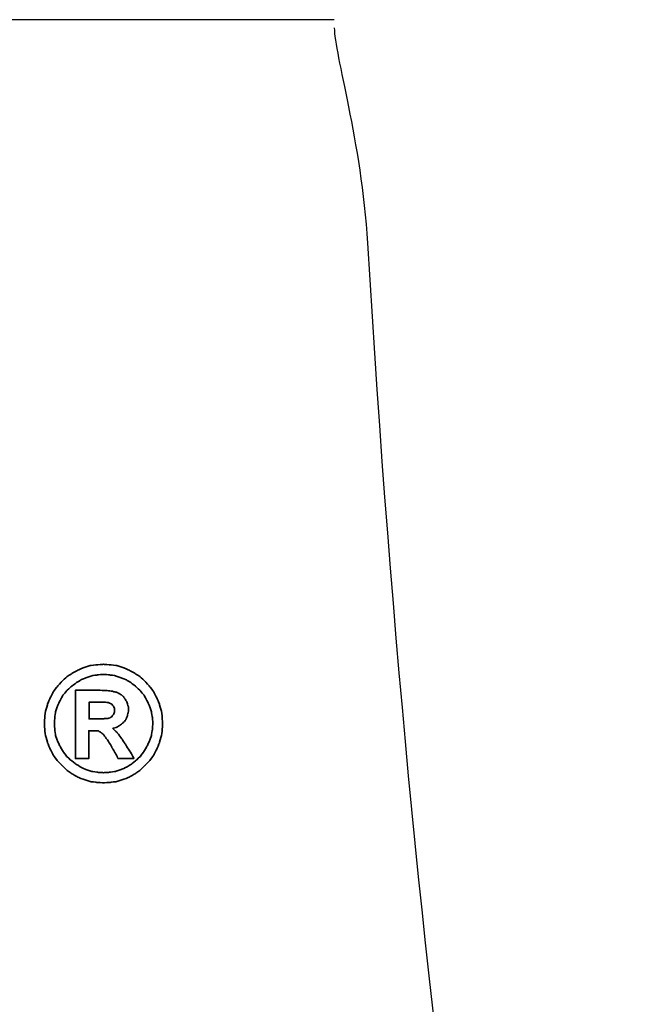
# Model space of a CAD drawing. Header units: millimetres. Extents: x 185 to 1947, y 220 to 553.
# Tile 48 of 52: x 1760 to 1772, y 319 to 337. Entities that reach past the tile are written whole.
import ezdxf

# ---------------------------------------------------------------- set-up
doc = ezdxf.new("R2010")
doc.units = ezdxf.units.MM
for name, color, linetype in [('DIM', 4, 'CONTINUOUS'), ('layer 1', 7, 'CONTINUOUS'), ('OUT', 3, 'CONTINUOUS')]:
    doc.layers.add(name, color=color, linetype=linetype)

# ---------------------------------------------------------------- blocks, each defined once
blk = doc.blocks.new('TBI MOTION logo(完整正式版)')
at = {"layer": 'layer 1', "color": 22, "lineweight": 35}
for points, knots in [([(81.20634, 4.98624), (81.20634, 4.98624), (81.18649, 5.32862), (81.18649, 5.32862), (81.18649, 5.32862), (81.18649, 5.32862), (81.13886, 5.66206), (81.13886, 5.66206), (81.13886, 5.66206), (81.13886, 5.66206), (81.04359, 5.97764), (81.04359, 5.97764), (81.04359, 5.97764), (81.04359, 5.97764), (80.91061, 6.29124), (80.91061, 6.29124), (80.91061, 6.29124), (80.91061, 6.29124), (80.75778, 6.58697), (80.75778, 6.58697), (80.75778, 6.58697), (80.75778, 6.58697), (80.5593, 6.85294), (80.5593, 6.85294), (80.5593, 6.85294), (80.5593, 6.85294), (80.33105, 7.1189), (80.33105, 7.1189), (80.33105, 7.1189), (80.33105, 7.1189), (80.09287, 7.33921), (80.09287, 7.33921), (80.09287, 7.33921), (80.09287, 7.33921), (79.815, 7.51982), (79.815, 7.51982), (79.815, 7.51982), (79.815, 7.51982), (79.51133, 7.69051), (79.51133, 7.69051), (79.51133, 7.69051), (79.51133, 7.69051), (79.19773, 7.8235), (79.19773, 7.8235), (79.19773, 7.8235), (79.19773, 7.8235), (78.88215, 7.91877), (78.88215, 7.91877), (78.88215, 7.91877), (78.88215, 7.91877), (78.54871, 7.95846), (78.54871, 7.95846), (78.54871, 7.95846), (78.54871, 7.95846), (78.21526, 7.98625), (78.21526, 7.98625), (78.21526, 7.98625), (78.21526, 7.98625), (77.87388, 7.95846), (77.87388, 7.95846), (77.87388, 7.95846), (77.87388, 7.95846), (77.54044, 7.91877), (77.54044, 7.91877), (77.54044, 7.91877), (77.54044, 7.91877), (77.22485, 7.8235), (77.22485, 7.8235), (77.22485, 7.8235), (77.22485, 7.8235), (76.91027, 7.69051), (76.91027, 7.69051), (76.91027, 7.69051), (76.91027, 7.69051), (76.6056, 7.51982), (76.6056, 7.51982), (76.6056, 7.51982), (76.6056, 7.51982), (76.32972, 7.33921), (76.32972, 7.33921), (76.32972, 7.33921), (76.32972, 7.33921), (76.09154, 7.1189), (76.09154, 7.1189), (76.09154, 7.1189), (76.09154, 7.1189), (75.86329, 6.85294), (75.86329, 6.85294), (75.86329, 6.85294), (75.86329, 6.85294), (75.66382, 6.58697), (75.66382, 6.58697), (75.66382, 6.58697), (75.66382, 6.58697), (75.51099, 6.29124), (75.51099, 6.29124), (75.51099, 6.29124), (75.51099, 6.29124), (75.37702, 5.97764), (75.37702, 5.97764), (75.37702, 5.97764), (75.37702, 5.97764), (75.28175, 5.66206), (75.28175, 5.66206), (75.28175, 5.66206), (75.28175, 5.66206), (75.23411, 5.32862), (75.23411, 5.32862), (75.23411, 5.32862), (75.23411, 5.32862), (75.21625, 4.98624), (75.21625, 4.98624), (75.21625, 4.98624), (75.21625, 4.98624), (75.23411, 4.6528), (75.23411, 4.6528), (75.23411, 4.6528), (75.23411, 4.6528), (75.28175, 4.32035), (75.28175, 4.32035), (75.28175, 4.32035), (75.28175, 4.32035), (75.37702, 3.99583), (75.37702, 3.99583), (75.37702, 3.99583), (75.37702, 3.99583), (75.51099, 3.68224), (75.51099, 3.68224), (75.51099, 3.68224), (75.51099, 3.68224), (75.66382, 3.38749), (75.66382, 3.38749), (75.66382, 3.38749), (75.66382, 3.38749), (75.86329, 3.10963), (75.86329, 3.10963), (75.86329, 3.10963), (75.86329, 3.10963), (76.09154, 2.87145), (76.09154, 2.87145), (76.09154, 2.87145), (76.09154, 2.87145), (76.32972, 2.6432), (76.32972, 2.6432), (76.32972, 2.6432), (76.32972, 2.6432), (76.6056, 2.43381), (76.6056, 2.43381), (76.6056, 2.43381), (76.6056, 2.43381), (76.91027, 2.27205), (76.91027, 2.27205), (76.91027, 2.27205), (76.91027, 2.27205), (77.22485, 2.13906), (77.22485, 2.13906), (77.22485, 2.13906), (77.22485, 2.13906), (77.54044, 2.0438), (77.54044, 2.0438), (77.54044, 2.0438), (77.54044, 2.0438), (77.87388, 1.99616), (77.87388, 1.99616), (77.87388, 1.99616), (77.87388, 1.99616), (78.21526, 1.97631), (78.21526, 1.97631), (78.21526, 1.97631), (78.21526, 1.97631), (78.54871, 1.99616), (78.54871, 1.99616), (78.54871, 1.99616), (78.54871, 1.99616), (78.88215, 2.0438), (78.88215, 2.0438), (78.88215, 2.0438), (78.88215, 2.0438), (79.19773, 2.13906), (79.19773, 2.13906), (79.19773, 2.13906), (79.19773, 2.13906), (79.51133, 2.27205), (79.51133, 2.27205), (79.51133, 2.27205), (79.51133, 2.27205), (79.815, 2.43381), (79.815, 2.43381), (79.815, 2.43381), (79.815, 2.43381), (80.09287, 2.6432), (80.09287, 2.6432), (80.09287, 2.6432), (80.09287, 2.6432), (80.33105, 2.87145), (80.33105, 2.87145), (80.33105, 2.87145), (80.33105, 2.87145), (80.5593, 3.10963), (80.5593, 3.10963), (80.5593, 3.10963), (80.5593, 3.10963), (80.75778, 3.38749), (80.75778, 3.38749), (80.75778, 3.38749), (80.75778, 3.38749), (80.91061, 3.68224), (80.91061, 3.68224), (80.91061, 3.68224), (80.91061, 3.68224), (81.04359, 3.99583), (81.04359, 3.99583), (81.04359, 3.99583), (81.04359, 3.99583), (81.13886, 4.32035), (81.13886, 4.32035), (81.13886, 4.32035), (81.13886, 4.32035), (81.18649, 4.6528), (81.18649, 4.6528), (81.18649, 4.6528), (81.18649, 4.6528), (81.20634, 4.98624), (81.20634, 4.98624)], [0, 0, 0, 0, 0.01785714, 0.01785714, 0.01785714, 0.01785715, 0.03571429, 0.03571429, 0.03571429, 0.0357143, 0.05357143, 0.05357143, 0.05357143, 0.05357144, 0.07142857, 0.07142857, 0.07142857, 0.07142858, 0.08928571, 0.08928571, 0.08928571, 0.08928572, 0.10714286, 0.10714286, 0.10714286, 0.10714287, 0.125, 0.125, 0.125, 0.12500001, 0.14285714, 0.14285714, 0.14285714, 0.14285715, 0.16071429, 0.16071429, 0.16071429, 0.1607143, 0.17857143, 0.17857143, 0.17857143, 0.17857144, 0.19642857, 0.19642857, 0.19642857, 0.19642858, 0.21428571, 0.21428571, 0.21428571, 0.21428572, 0.23214286, 0.23214286, 0.23214286, 0.23214287, 0.25, 0.25, 0.25, 0.25000001, 0.26785714, 0.26785714, 0.26785714, 0.26785715, 0.28571429, 0.28571429, 0.28571429, 0.2857143, 0.30357143, 0.30357143, 0.30357143, 0.30357144, 0.32142857, 0.32142857, 0.32142857, 0.32142858, 0.33928571, 0.33928571, 0.33928571, 0.33928572, 0.35714286, 0.35714286, 0.35714286, 0.35714287, 0.375, 0.375, 0.375, 0.37500001, 0.39285714, 0.39285714, 0.39285714, 0.39285715, 0.41071429, 0.41071429, 0.41071429, 0.4107143, 0.42857143, 0.42857143, 0.42857143, 0.42857144, 0.44642857, 0.44642857, 0.44642857, 0.44642858, 0.46428571, 0.46428571, 0.46428571, 0.46428572, 0.48214286, 0.48214286, 0.48214286, 0.48214287, 0.5, 0.5, 0.5, 0.50000001, 0.51785714, 0.51785714, 0.51785714, 0.51785715, 0.53571429, 0.53571429, 0.53571429, 0.5357143, 0.55357143, 0.55357143, 0.55357143, 0.55357144, 0.57142857, 0.57142857, 0.57142857, 0.57142858, 0.58928571, 0.58928571, 0.58928571, 0.58928572, 0.60714286, 0.60714286, 0.60714286, 0.60714287, 0.625, 0.625, 0.625, 0.62500001, 0.64285714, 0.64285714, 0.64285714, 0.64285715, 0.66071429, 0.66071429, 0.66071429, 0.6607143, 0.67857143, 0.67857143, 0.67857143, 0.67857144, 0.69642857, 0.69642857, 0.69642857, 0.69642858, 0.71428571, 0.71428571, 0.71428571, 0.71428572, 0.73214286, 0.73214286, 0.73214286, 0.73214287, 0.75, 0.75, 0.75, 0.75000001, 0.76785714, 0.76785714, 0.76785714, 0.76785715, 0.78571429, 0.78571429, 0.78571429, 0.7857143, 0.80357143, 0.80357143, 0.80357143, 0.80357144, 0.82142857, 0.82142857, 0.82142857, 0.82142858, 0.83928571, 0.83928571, 0.83928571, 0.83928572, 0.85714286, 0.85714286, 0.85714286, 0.85714287, 0.875, 0.875, 0.875, 0.87500001, 0.89285714, 0.89285714, 0.89285714, 0.89285715, 0.91071429, 0.91071429, 0.91071429, 0.9107143, 0.92857143, 0.92857143, 0.92857143, 0.92857144, 0.94642857, 0.94642857, 0.94642857, 0.94642858, 0.96428571, 0.96428571, 0.96428571, 0.96428572, 0.98214286, 0.98214286, 0.98214286, 0.98214287, 1, 1, 1, 1]), ([(80.71014, 4.98624), (80.71014, 4.98624), (80.69129, 5.29091), (80.69129, 5.29091), (80.69129, 5.29091), (80.69129, 5.29091), (80.64464, 5.57672), (80.64464, 5.57672), (80.64464, 5.57672), (80.64464, 5.57672), (80.54937, 5.87245), (80.54937, 5.87245), (80.54937, 5.87245), (80.54937, 5.87245), (80.41639, 6.14833), (80.41639, 6.14833), (80.41639, 6.14833), (80.41639, 6.14833), (80.27349, 6.41429), (80.27349, 6.41429), (80.27349, 6.41429), (80.27349, 6.41429), (80.08295, 6.64255), (80.08295, 6.64255), (80.08295, 6.64255), (80.08295, 6.64255), (79.86264, 6.84301), (79.86264, 6.84301), (79.86264, 6.84301), (79.86264, 6.84301), (79.63439, 7.03355), (79.63439, 7.03355), (79.63439, 7.03355), (79.63439, 7.03355), (79.37835, 7.1963), (79.37835, 7.1963), (79.37835, 7.1963), (79.37835, 7.1963), (79.10246, 7.30944), (79.10246, 7.30944), (79.10246, 7.30944), (79.10246, 7.30944), (78.81665, 7.40471), (78.81665, 7.40471), (78.81665, 7.40471), (78.81665, 7.40471), (78.511, 7.45234), (78.511, 7.45234), (78.511, 7.45234), (78.511, 7.45234), (78.21526, 7.47219), (78.21526, 7.47219), (78.21526, 7.47219), (78.21526, 7.47219), (77.9106, 7.45234), (77.9106, 7.45234), (77.9106, 7.45234), (77.9106, 7.45234), (77.61685, 7.40471), (77.61685, 7.40471), (77.61685, 7.40471), (77.61685, 7.40471), (77.32012, 7.30944), (77.32012, 7.30944), (77.32012, 7.30944), (77.32012, 7.30944), (77.06309, 7.1963), (77.06309, 7.1963), (77.06309, 7.1963), (77.06309, 7.1963), (76.80606, 7.03355), (76.80606, 7.03355), (76.80606, 7.03355), (76.80606, 7.03355), (76.55797, 6.84301), (76.55797, 6.84301), (76.55797, 6.84301), (76.55797, 6.84301), (76.34063, 6.64255), (76.34063, 6.64255), (76.34063, 6.64255), (76.34063, 6.64255), (76.1491, 6.41429), (76.1491, 6.41429), (76.1491, 6.41429), (76.1491, 6.41429), (76.0062, 6.14833), (76.0062, 6.14833), (76.0062, 6.14833), (76.0062, 6.14833), (75.88314, 5.87245), (75.88314, 5.87245), (75.88314, 5.87245), (75.88314, 5.87245), (75.77794, 5.57672), (75.77794, 5.57672), (75.77794, 5.57672), (75.77794, 5.57672), (75.73924, 5.29091), (75.73924, 5.29091), (75.73924, 5.29091), (75.73924, 5.29091), (75.72039, 4.98624), (75.72039, 4.98624), (75.72039, 4.98624), (75.72039, 4.98624), (75.73924, 4.67165), (75.73924, 4.67165), (75.73924, 4.67165), (75.73924, 4.67165), (75.77794, 4.37791), (75.77794, 4.37791), (75.77794, 4.37791), (75.77794, 4.37791), (75.88314, 4.10102), (75.88314, 4.10102), (75.88314, 4.10102), (75.88314, 4.10102), (76.0062, 3.83407), (76.0062, 3.83407), (76.0062, 3.83407), (76.0062, 3.83407), (76.15902, 3.56811), (76.15902, 3.56811), (76.15902, 3.56811), (76.15902, 3.56811), (76.34063, 3.32001), (76.34063, 3.32001), (76.34063, 3.32001), (76.34063, 3.32001), (76.55797, 3.11955), (76.55797, 3.11955), (76.55797, 3.11955), (76.55797, 3.11955), (76.80606, 2.92901), (76.80606, 2.92901), (76.80606, 2.92901), (76.80606, 2.92901), (77.06309, 2.76725), (77.06309, 2.76725), (77.06309, 2.76725), (77.06309, 2.76725), (77.32012, 2.65412), (77.32012, 2.65412), (77.32012, 2.65412), (77.32012, 2.65412), (77.61685, 2.55786), (77.61685, 2.55786), (77.61685, 2.55786), (77.61685, 2.55786), (77.9106, 2.51022), (77.9106, 2.51022), (77.9106, 2.51022), (77.9106, 2.51022), (78.21526, 2.49137), (78.21526, 2.49137), (78.21526, 2.49137), (78.21526, 2.49137), (78.511, 2.51022), (78.511, 2.51022), (78.511, 2.51022), (78.511, 2.51022), (78.81665, 2.55786), (78.81665, 2.55786), (78.81665, 2.55786), (78.81665, 2.55786), (79.10246, 2.65412), (79.10246, 2.65412), (79.10246, 2.65412), (79.10246, 2.65412), (79.37835, 2.76725), (79.37835, 2.76725), (79.37835, 2.76725), (79.37835, 2.76725), (79.63439, 2.92901), (79.63439, 2.92901), (79.63439, 2.92901), (79.63439, 2.92901), (79.86264, 3.11955), (79.86264, 3.11955), (79.86264, 3.11955), (79.86264, 3.11955), (80.08295, 3.32001), (80.08295, 3.32001), (80.08295, 3.32001), (80.08295, 3.32001), (80.26356, 3.56811), (80.26356, 3.56811), (80.26356, 3.56811), (80.26356, 3.56811), (80.41639, 3.83407), (80.41639, 3.83407), (80.41639, 3.83407), (80.41639, 3.83407), (80.54937, 4.10102), (80.54937, 4.10102), (80.54937, 4.10102), (80.54937, 4.10102), (80.64464, 4.37791), (80.64464, 4.37791), (80.64464, 4.37791), (80.64464, 4.37791), (80.69129, 4.67165), (80.69129, 4.67165), (80.69129, 4.67165), (80.69129, 4.67165), (80.71014, 4.98624), (80.71014, 4.98624)], [0, 0, 0, 0, 0.01923077, 0.01923077, 0.01923077, 0.01923078, 0.03846154, 0.03846154, 0.03846154, 0.03846155, 0.05769231, 0.05769231, 0.05769231, 0.05769232, 0.07692308, 0.07692308, 0.07692308, 0.07692309, 0.09615385, 0.09615385, 0.09615385, 0.09615386, 0.11538462, 0.11538462, 0.11538462, 0.11538463, 0.13461538, 0.13461538, 0.13461538, 0.13461539, 0.15384615, 0.15384615, 0.15384615, 0.15384616, 0.17307692, 0.17307692, 0.17307692, 0.17307693, 0.19230769, 0.19230769, 0.19230769, 0.1923077, 0.21153846, 0.21153846, 0.21153846, 0.21153847, 0.23076923, 0.23076923, 0.23076923, 0.23076924, 0.25, 0.25, 0.25, 0.25000001, 0.26923077, 0.26923077, 0.26923077, 0.26923078, 0.28846154, 0.28846154, 0.28846154, 0.28846155, 0.30769231, 0.30769231, 0.30769231, 0.30769232, 0.32692308, 0.32692308, 0.32692308, 0.32692309, 0.34615385, 0.34615385, 0.34615385, 0.34615386, 0.36538462, 0.36538462, 0.36538462, 0.36538463, 0.38461538, 0.38461538, 0.38461538, 0.38461539, 0.40384615, 0.40384615, 0.40384615, 0.40384616, 0.42307692, 0.42307692, 0.42307692, 0.42307693, 0.44230769, 0.44230769, 0.44230769, 0.4423077, 0.46153846, 0.46153846, 0.46153846, 0.46153847, 0.48076923, 0.48076923, 0.48076923, 0.48076924, 0.5, 0.5, 0.5, 0.50000001, 0.51923077, 0.51923077, 0.51923077, 0.51923078, 0.53846154, 0.53846154, 0.53846154, 0.53846155, 0.55769231, 0.55769231, 0.55769231, 0.55769232, 0.57692308, 0.57692308, 0.57692308, 0.57692309, 0.59615385, 0.59615385, 0.59615385, 0.59615386, 0.61538462, 0.61538462, 0.61538462, 0.61538463, 0.63461538, 0.63461538, 0.63461538, 0.63461539, 0.65384615, 0.65384615, 0.65384615, 0.65384616, 0.67307692, 0.67307692, 0.67307692, 0.67307693, 0.69230769, 0.69230769, 0.69230769, 0.6923077, 0.71153846, 0.71153846, 0.71153846, 0.71153847, 0.73076923, 0.73076923, 0.73076923, 0.73076924, 0.75, 0.75, 0.75, 0.75000001, 0.76923077, 0.76923077, 0.76923077, 0.76923078, 0.78846154, 0.78846154, 0.78846154, 0.78846155, 0.80769231, 0.80769231, 0.80769231, 0.80769232, 0.82692308, 0.82692308, 0.82692308, 0.82692309, 0.84615385, 0.84615385, 0.84615385, 0.84615386, 0.86538462, 0.86538462, 0.86538462, 0.86538463, 0.88461538, 0.88461538, 0.88461538, 0.88461539, 0.90384615, 0.90384615, 0.90384615, 0.90384616, 0.92307692, 0.92307692, 0.92307692, 0.92307693, 0.94230769, 0.94230769, 0.94230769, 0.9423077, 0.96153846, 0.96153846, 0.96153846, 0.96153847, 0.98076923, 0.98076923, 0.98076923, 0.98076924, 1, 1, 1, 1]), ([(76.78721, 3.2823), (76.78721, 3.2823), (76.78721, 3.32001), (76.78721, 3.32001), (76.78721, 3.32001), (76.78721, 3.32001), (76.78721, 3.42422), (76.78721, 3.42422), (76.78721, 3.42422), (76.78721, 3.42422), (76.78721, 3.59689), (76.78721, 3.59689), (76.78721, 3.59689), (76.78721, 3.59689), (76.78721, 3.80529), (76.78721, 3.80529), (76.78721, 3.80529), (76.78721, 3.80529), (76.78721, 4.0524), (76.78721, 4.0524), (76.78721, 4.0524), (76.78721, 4.0524), (76.78721, 4.32035), (76.78721, 4.32035), (76.78721, 4.32035), (76.78721, 4.32035), (76.78721, 4.92868), (76.78721, 4.92868), (76.78721, 4.92868), (76.78721, 4.92868), (76.78721, 5.53801), (76.78721, 5.53801), (76.78721, 5.53801), (76.78721, 5.53801), (76.78721, 5.82482), (76.78721, 5.82482), (76.78721, 5.82482), (76.78721, 5.82482), (76.78721, 6.07291), (76.78721, 6.07291), (76.78721, 6.07291), (76.78721, 6.07291), (76.78721, 6.30017), (76.78721, 6.30017), (76.78721, 6.30017), (76.78721, 6.30017), (76.78721, 6.45399), (76.78721, 6.45399), (76.78721, 6.45399), (76.78721, 6.45399), (76.78721, 6.5572), (76.78721, 6.5572), (76.78721, 6.5572), (76.78721, 6.5572), (76.78721, 6.59689), (76.78721, 6.59689), (76.78721, 6.59689), (76.78721, 6.59689), (76.78721, 6.67232), (76.78721, 6.67232), (76.78721, 6.67232), (76.78721, 6.67232), (76.8537, 6.67232), (76.8537, 6.67232), (76.8537, 6.67232), (76.8537, 6.67232), (76.87355, 6.67232), (76.87355, 6.67232), (76.87355, 6.67232), (76.87355, 6.67232), (76.91027, 6.67232), (76.91027, 6.67232), (76.91027, 6.67232), (76.91027, 6.67232), (77.04424, 6.67232), (77.04424, 6.67232), (77.04424, 6.67232), (77.04424, 6.67232), (77.22485, 6.67232), (77.22485, 6.67232), (77.22485, 6.67232), (77.22485, 6.67232), (77.43524, 6.67232), (77.43524, 6.67232), (77.43524, 6.67232), (77.43524, 6.67232), (77.65357, 6.67232), (77.65357, 6.67232), (77.65357, 6.67232), (77.65357, 6.67232), (77.82625, 6.67232), (77.82625, 6.67232), (77.82625, 6.67232), (77.82625, 6.67232), (77.94037, 6.67232), (77.94037, 6.67232), (77.94037, 6.67232), (77.94037, 6.67232), (77.97709, 6.67232), (77.97709, 6.67232), (77.97709, 6.67232), (77.97709, 6.67232), (77.99694, 6.67232), (77.99694, 6.67232), (77.99694, 6.67232), (77.99694, 6.67232), (78.00686, 6.67232), (78.00686, 6.67232), (78.00686, 6.67232), (78.00686, 6.67232), (78.28275, 6.6624), (78.28275, 6.6624), (78.28275, 6.6624), (78.28275, 6.6624), (78.50107, 6.64255), (78.50107, 6.64255), (78.50107, 6.64255), (78.50107, 6.64255), (78.511, 6.64255), (78.511, 6.64255), (78.511, 6.64255), (78.511, 6.64255), (78.70154, 6.61476), (78.70154, 6.61476), (78.70154, 6.61476), (78.70154, 6.61476), (78.70154, 6.60483), (78.70154, 6.60483), (78.70154, 6.60483), (78.70154, 6.60483), (78.86429, 6.56713), (78.86429, 6.56713), (78.86429, 6.56713), (78.86429, 6.56713), (78.87223, 6.56713), (78.87223, 6.56713), (78.87223, 6.56713), (78.87223, 6.56713), (78.99727, 6.51056), (78.99727, 6.51056), (78.99727, 6.51056), (78.99727, 6.51056), (79.00719, 6.51056), (79.00719, 6.51056), (79.00719, 6.51056), (79.00719, 6.51056), (79.00719, 6.50162), (79.00719, 6.50162), (79.00719, 6.50162), (79.00719, 6.50162), (79.1104, 6.43415), (79.1104, 6.43415), (79.1104, 6.43415), (79.1104, 6.43415), (79.12132, 6.43415), (79.12132, 6.43415), (79.12132, 6.43415), (79.12132, 6.43415), (79.22552, 6.34781), (79.22552, 6.34781), (79.22552, 6.34781), (79.22552, 6.34781), (79.23544, 6.33888), (79.23544, 6.33888), (79.23544, 6.33888), (79.23544, 6.33888), (79.23544, 6.32895), (79.23544, 6.32895), (79.23544, 6.32895), (79.23544, 6.32895), (79.31087, 6.21483), (79.31087, 6.21483), (79.31087, 6.21483), (79.31087, 6.21483), (79.38629, 6.1007), (79.38629, 6.1007), (79.38629, 6.1007), (79.38629, 6.1007), (79.3972, 6.1007), (79.3972, 6.1007), (79.3972, 6.1007), (79.3972, 6.1007), (79.3972, 6.09078), (79.3972, 6.09078), (79.3972, 6.09078), (79.3972, 6.09078), (79.43392, 5.97764), (79.43392, 5.97764), (79.43392, 5.97764), (79.43392, 5.97764), (79.43392, 5.96772), (79.43392, 5.96772), (79.43392, 5.96772), (79.43392, 5.96772), (79.47362, 5.83474), (79.47362, 5.83474), (79.47362, 5.83474), (79.47362, 5.83474), (79.48156, 5.82482), (79.48156, 5.82482), (79.48156, 5.82482), (79.48156, 5.82482), (79.48156, 5.69977), (79.48156, 5.69977), (79.48156, 5.69977), (79.48156, 5.69977), (79.48156, 5.69183), (79.48156, 5.69183), (79.48156, 5.69183), (79.48156, 5.69183), (79.4637, 5.51915), (79.4637, 5.51915), (79.4637, 5.51915), (79.4637, 5.51915), (79.4637, 5.51122), (79.4637, 5.51122), (79.4637, 5.51122), (79.4637, 5.51122), (79.45377, 5.51122), (79.45377, 5.51122), (79.45377, 5.51122), (79.45377, 5.51122), (79.41507, 5.34847), (79.41507, 5.34847), (79.41507, 5.34847), (79.41507, 5.34847), (79.41507, 5.33854), (79.41507, 5.33854), (79.41507, 5.33854), (79.41507, 5.33854), (79.41507, 5.32862), (79.41507, 5.32862), (79.41507, 5.32862), (79.41507, 5.32862), (79.33865, 5.16785), (79.33865, 5.16785), (79.33865, 5.16785), (79.33865, 5.16785), (79.33071, 5.15693), (79.33071, 5.15693), (79.33071, 5.15693), (79.33071, 5.15693), (79.2156, 5.02495), (79.2156, 5.02495), (79.2156, 5.02495), (79.2156, 5.02495), (79.20567, 5.01502), (79.20567, 5.01502), (79.20567, 5.01502), (79.20567, 5.01502), (79.05483, 4.89991), (79.05483, 4.89991), (79.05483, 4.89991), (79.05483, 4.89991), (79.04491, 4.89197), (79.04491, 4.89197), (79.04491, 4.89197), (79.04491, 4.89197), (78.89208, 4.7967), (78.89208, 4.7967), (78.89208, 4.7967), (78.89208, 4.7967), (78.88215, 4.7967), (78.88215, 4.7967), (78.88215, 4.7967), (78.88215, 4.7967), (78.69161, 4.73913), (78.69161, 4.73913), (78.69161, 4.73913), (78.69161, 4.73913), (78.68169, 4.73913), (78.68169, 4.73913), (78.68169, 4.73913), (78.68169, 4.73913), (78.68169, 4.72921), (78.68169, 4.72921), (78.68169, 4.72921), (78.68169, 4.72921), (78.78688, 4.63394), (78.78688, 4.63394), (78.78688, 4.63394), (78.78688, 4.63394), (78.902, 4.52875), (78.902, 4.52875), (78.902, 4.52875), (78.902, 4.52875), (78.91093, 4.52081), (78.91093, 4.52081), (78.91093, 4.52081), (78.91093, 4.52081), (79.02506, 4.36798), (79.02506, 4.36798), (79.02506, 4.36798), (79.02506, 4.36798), (79.1501, 4.1953), (79.1501, 4.1953), (79.1501, 4.1953), (79.1501, 4.1953), (79.1501, 4.18736), (79.1501, 4.18736), (79.1501, 4.18736), (79.1501, 4.18736), (79.29201, 3.96705), (79.29201, 3.96705), (79.29201, 3.96705), (79.29201, 3.96705), (79.31087, 3.93828), (79.31087, 3.93828), (79.31087, 3.93828), (79.31087, 3.93828), (79.32079, 3.93828), (79.32079, 3.93828), (79.32079, 3.93828), (79.32079, 3.93828), (79.3585, 3.87178), (79.3585, 3.87178), (79.3585, 3.87178), (79.3585, 3.87178), (79.50141, 3.64353), (79.50141, 3.64353), (79.50141, 3.64353), (79.50141, 3.64353), (79.51133, 3.64353), (79.51133, 3.64353), (79.51133, 3.64353), (79.51133, 3.64353), (79.64431, 3.41528), (79.64431, 3.41528), (79.64431, 3.41528), (79.64431, 3.41528), (79.68202, 3.3478), (79.68202, 3.3478), (79.68202, 3.3478), (79.68202, 3.3478), (79.70187, 3.31009), (79.70187, 3.31009), (79.70187, 3.31009), (79.70187, 3.31009), (79.7495, 3.2049), (79.7495, 3.2049), (79.7495, 3.2049), (79.7495, 3.2049), (79.64431, 3.2049), (79.64431, 3.2049), (79.64431, 3.2049), (79.64431, 3.2049), (79.62546, 3.2049), (79.62546, 3.2049), (79.62546, 3.2049), (79.62546, 3.2049), (79.53912, 3.2049), (79.53912, 3.2049), (79.53912, 3.2049), (79.53912, 3.2049), (79.31087, 3.2049), (79.31087, 3.2049), (79.31087, 3.2049), (79.31087, 3.2049), (79.08262, 3.2049), (79.08262, 3.2049), (79.08262, 3.2049), (79.08262, 3.2049), (79.00719, 3.2049), (79.00719, 3.2049), (79.00719, 3.2049), (79.00719, 3.2049), (78.98735, 3.2049), (78.98735, 3.2049), (78.98735, 3.2049), (78.98735, 3.2049), (78.94964, 3.2049), (78.94964, 3.2049), (78.94964, 3.2049), (78.94964, 3.2049), (78.92979, 3.24459), (78.92979, 3.24459), (78.92979, 3.24459), (78.92979, 3.24459), (78.91093, 3.2823), (78.91093, 3.2823), (78.91093, 3.2823), (78.91093, 3.2823), (78.91093, 3.29223), (78.91093, 3.29223), (78.91093, 3.29223), (78.91093, 3.29223), (78.89208, 3.3478), (78.89208, 3.3478), (78.89208, 3.3478), (78.89208, 3.3478), (78.78688, 3.52048), (78.78688, 3.52048), (78.78688, 3.52048), (78.78688, 3.52048), (78.69161, 3.7001), (78.69161, 3.7001), (78.69161, 3.7001), (78.69161, 3.7001), (78.6539, 3.7388), (78.6539, 3.7388), (78.6539, 3.7388), (78.6539, 3.7388), (78.64398, 3.74873), (78.64398, 3.74873), (78.64398, 3.74873), (78.64398, 3.74873), (78.64398, 3.75766), (78.64398, 3.75766), (78.64398, 3.75766), (78.64398, 3.75766), (78.63405, 3.78644), (78.63405, 3.78644), (78.63405, 3.78644), (78.63405, 3.78644), (78.48321, 4.04347), (78.48321, 4.04347), (78.48321, 4.04347), (78.48321, 4.04347), (78.33038, 4.2618), (78.33038, 4.2618), (78.33038, 4.2618), (78.33038, 4.2618), (78.20732, 4.43447), (78.20732, 4.43447), (78.20732, 4.43447), (78.20732, 4.43447), (78.09221, 4.52081), (78.09221, 4.52081), (78.09221, 4.52081), (78.09221, 4.52081), (78.02472, 4.56845), (78.02472, 4.56845), (78.02472, 4.56845), (78.02472, 4.56845), (77.9493, 4.60616), (77.9493, 4.60616), (77.9493, 4.60616), (77.9493, 4.60616), (77.8451, 4.61608), (77.8451, 4.61608), (77.8451, 4.61608), (77.8451, 4.61608), (77.71113, 4.61608), (77.71113, 4.61608), (77.71113, 4.61608), (77.71113, 4.61608), (77.69128, 4.61608), (77.69128, 4.61608), (77.69128, 4.61608), (77.69128, 4.61608), (77.67342, 4.61608), (77.67342, 4.61608), (77.67342, 4.61608), (77.67342, 4.61608), (77.5583, 4.61608), (77.5583, 4.61608), (77.5583, 4.61608), (77.5583, 4.61608), (77.46303, 4.61608), (77.46303, 4.61608), (77.46303, 4.61608), (77.46303, 4.61608), (77.46303, 4.54761), (77.46303, 4.54761), (77.46303, 4.54761), (77.46303, 4.54761), (77.46303, 4.47318), (77.46303, 4.47318), (77.46303, 4.47318), (77.46303, 4.47318), (77.46303, 4.24294), (77.46303, 4.24294), (77.46303, 4.24294), (77.46303, 4.24294), (77.46303, 3.99583), (77.46303, 3.99583), (77.46303, 3.99583), (77.46303, 3.99583), (77.46303, 3.72888), (77.46303, 3.72888), (77.46303, 3.72888), (77.46303, 3.72888), (77.46303, 3.51055), (77.46303, 3.51055), (77.46303, 3.51055), (77.46303, 3.51055), (77.46303, 3.42422), (77.46303, 3.42422), (77.46303, 3.42422), (77.46303, 3.42422), (77.46303, 3.35773), (77.46303, 3.35773), (77.46303, 3.35773), (77.46303, 3.35773), (77.46303, 3.30017), (77.46303, 3.30017), (77.46303, 3.30017), (77.46303, 3.30017), (77.46303, 3.2823), (77.46303, 3.2823), (77.46303, 3.2823), (77.46303, 3.2823), (77.46303, 3.2049), (77.46303, 3.2049), (77.46303, 3.2049), (77.46303, 3.2049), (77.39753, 3.2049), (77.39753, 3.2049), (77.39753, 3.2049), (77.39753, 3.2049), (77.37768, 3.2049), (77.37768, 3.2049), (77.37768, 3.2049), (77.37768, 3.2049), (77.32012, 3.2049), (77.32012, 3.2049), (77.32012, 3.2049), (77.32012, 3.2049), (77.12165, 3.2049), (77.12165, 3.2049), (77.12165, 3.2049), (77.12165, 3.2049), (76.94897, 3.2049), (76.94897, 3.2049), (76.94897, 3.2049), (76.94897, 3.2049), (76.8924, 3.2049), (76.8924, 3.2049), (76.8924, 3.2049), (76.8924, 3.2049), (76.8537, 3.2049), (76.8537, 3.2049), (76.8537, 3.2049), (76.8537, 3.2049), (76.78721, 3.2049), (76.78721, 3.2049), (76.78721, 3.2049), (76.78721, 3.2049), (76.78721, 3.2823), (76.78721, 3.2823)], [0, 0, 0, 0, 0.00740741, 0.00740741, 0.00740741, 0.00740742, 0.01481481, 0.01481481, 0.01481481, 0.01481482, 0.02222222, 0.02222222, 0.02222222, 0.02222223, 0.02962963, 0.02962963, 0.02962963, 0.02962964, 0.03703704, 0.03703704, 0.03703704, 0.03703705, 0.04444444, 0.04444444, 0.04444444, 0.04444445, 0.05185185, 0.05185185, 0.05185185, 0.05185186, 0.05925926, 0.05925926, 0.05925926, 0.05925927, 0.06666667, 0.06666667, 0.06666667, 0.06666668, 0.07407407, 0.07407407, 0.07407407, 0.07407408, 0.08148148, 0.08148148, 0.08148148, 0.08148149, 0.08888889, 0.08888889, 0.08888889, 0.0888889, 0.0962963, 0.0962963, 0.0962963, 0.09629631, 0.1037037, 0.1037037, 0.1037037, 0.10370371, 0.11111111, 0.11111111, 0.11111111, 0.11111112, 0.11851852, 0.11851852, 0.11851852, 0.11851853, 0.12592593, 0.12592593, 0.12592593, 0.12592594, 0.13333333, 0.13333333, 0.13333333, 0.13333334, 0.14074074, 0.14074074, 0.14074074, 0.14074075, 0.14814815, 0.14814815, 0.14814815, 0.14814816, 0.15555556, 0.15555556, 0.15555556, 0.15555557, 0.16296296, 0.16296296, 0.16296296, 0.16296297, 0.17037037, 0.17037037, 0.17037037, 0.17037038, 0.17777778, 0.17777778, 0.17777778, 0.17777779, 0.18518519, 0.18518519, 0.18518519, 0.1851852, 0.19259259, 0.19259259, 0.19259259, 0.1925926, 0.2, 0.2, 0.2, 0.20000001, 0.20740741, 0.20740741, 0.20740741, 0.20740742, 0.21481481, 0.21481481, 0.21481481, 0.21481482, 0.22222222, 0.22222222, 0.22222222, 0.22222223, 0.22962963, 0.22962963, 0.22962963, 0.22962964, 0.23703704, 0.23703704, 0.23703704, 0.23703705, 0.24444444, 0.24444444, 0.24444444, 0.24444445, 0.25185185, 0.25185185, 0.25185185, 0.25185186, 0.25925926, 0.25925926, 0.25925926, 0.25925927, 0.26666667, 0.26666667, 0.26666667, 0.26666668, 0.27407407, 0.27407407, 0.27407407, 0.27407408, 0.28148148, 0.28148148, 0.28148148, 0.28148149, 0.28888889, 0.28888889, 0.28888889, 0.2888889, 0.2962963, 0.2962963, 0.2962963, 0.29629631, 0.3037037, 0.3037037, 0.3037037, 0.30370371, 0.31111111, 0.31111111, 0.31111111, 0.31111112, 0.31851852, 0.31851852, 0.31851852, 0.31851853, 0.32592593, 0.32592593, 0.32592593, 0.32592594, 0.33333333, 0.33333333, 0.33333333, 0.33333334, 0.34074074, 0.34074074, 0.34074074, 0.34074075, 0.34814815, 0.34814815, 0.34814815, 0.34814816, 0.35555556, 0.35555556, 0.35555556, 0.35555557, 0.36296296, 0.36296296, 0.36296296, 0.36296297, 0.37037037, 0.37037037, 0.37037037, 0.37037038, 0.37777778, 0.37777778, 0.37777778, 0.37777779, 0.38518519, 0.38518519, 0.38518519, 0.3851852, 0.39259259, 0.39259259, 0.39259259, 0.3925926, 0.4, 0.4, 0.4, 0.40000001, 0.40740741, 0.40740741, 0.40740741, 0.40740742, 0.41481481, 0.41481481, 0.41481481, 0.41481482, 0.42222222, 0.42222222, 0.42222222, 0.42222223, 0.42962963, 0.42962963, 0.42962963, 0.42962964, 0.43703704, 0.43703704, 0.43703704, 0.43703705, 0.44444444, 0.44444444, 0.44444444, 0.44444445, 0.45185185, 0.45185185, 0.45185185, 0.45185186, 0.45925926, 0.45925926, 0.45925926, 0.45925927, 0.46666667, 0.46666667, 0.46666667, 0.46666668, 0.47407407, 0.47407407, 0.47407407, 0.47407408, 0.48148148, 0.48148148, 0.48148148, 0.48148149, 0.48888889, 0.48888889, 0.48888889, 0.4888889, 0.4962963, 0.4962963, 0.4962963, 0.49629631, 0.5037037, 0.5037037, 0.5037037, 0.50370371, 0.51111111, 0.51111111, 0.51111111, 0.51111112, 0.51851852, 0.51851852, 0.51851852, 0.51851853, 0.52592593, 0.52592593, 0.52592593, 0.52592594, 0.53333333, 0.53333333, 0.53333333, 0.53333334, 0.54074074, 0.54074074, 0.54074074, 0.54074075, 0.54814815, 0.54814815, 0.54814815, 0.54814816, 0.55555556, 0.55555556, 0.55555556, 0.55555557, 0.56296296, 0.56296296, 0.56296296, 0.56296297, 0.57037037, 0.57037037, 0.57037037, 0.57037038, 0.57777778, 0.57777778, 0.57777778, 0.57777779, 0.58518519, 0.58518519, 0.58518519, 0.5851852, 0.59259259, 0.59259259, 0.59259259, 0.5925926, 0.6, 0.6, 0.6, 0.60000001, 0.60740741, 0.60740741, 0.60740741, 0.60740742, 0.61481481, 0.61481481, 0.61481481, 0.61481482, 0.62222222, 0.62222222, 0.62222222, 0.62222223, 0.62962963, 0.62962963, 0.62962963, 0.62962964, 0.63703704, 0.63703704, 0.63703704, 0.63703705, 0.64444444, 0.64444444, 0.64444444, 0.64444445, 0.65185185, 0.65185185, 0.65185185, 0.65185186, 0.65925926, 0.65925926, 0.65925926, 0.65925927, 0.66666667, 0.66666667, 0.66666667, 0.66666668, 0.67407407, 0.67407407, 0.67407407, 0.67407408, 0.68148148, 0.68148148, 0.68148148, 0.68148149, 0.68888889, 0.68888889, 0.68888889, 0.6888889, 0.6962963, 0.6962963, 0.6962963, 0.69629631, 0.7037037, 0.7037037, 0.7037037, 0.70370371, 0.71111111, 0.71111111, 0.71111111, 0.71111112, 0.71851852, 0.71851852, 0.71851852, 0.71851853, 0.72592593, 0.72592593, 0.72592593, 0.72592594, 0.73333333, 0.73333333, 0.73333333, 0.73333334, 0.74074074, 0.74074074, 0.74074074, 0.74074075, 0.74814815, 0.74814815, 0.74814815, 0.74814816, 0.75555556, 0.75555556, 0.75555556, 0.75555557, 0.76296296, 0.76296296, 0.76296296, 0.76296297, 0.77037037, 0.77037037, 0.77037037, 0.77037038, 0.77777778, 0.77777778, 0.77777778, 0.77777779, 0.78518519, 0.78518519, 0.78518519, 0.7851852, 0.79259259, 0.79259259, 0.79259259, 0.7925926, 0.8, 0.8, 0.8, 0.80000001, 0.80740741, 0.80740741, 0.80740741, 0.80740742, 0.81481481, 0.81481481, 0.81481481, 0.81481482, 0.82222222, 0.82222222, 0.82222222, 0.82222223, 0.82962963, 0.82962963, 0.82962963, 0.82962964, 0.83703704, 0.83703704, 0.83703704, 0.83703705, 0.84444444, 0.84444444, 0.84444444, 0.84444445, 0.85185185, 0.85185185, 0.85185185, 0.85185186, 0.85925926, 0.85925926, 0.85925926, 0.85925927, 0.86666667, 0.86666667, 0.86666667, 0.86666668, 0.87407407, 0.87407407, 0.87407407, 0.87407408, 0.88148148, 0.88148148, 0.88148148, 0.88148149, 0.88888889, 0.88888889, 0.88888889, 0.8888889, 0.8962963, 0.8962963, 0.8962963, 0.89629631, 0.9037037, 0.9037037, 0.9037037, 0.90370371, 0.91111111, 0.91111111, 0.91111111, 0.91111112, 0.91851852, 0.91851852, 0.91851852, 0.91851853, 0.92592593, 0.92592593, 0.92592593, 0.92592594, 0.93333333, 0.93333333, 0.93333333, 0.93333334, 0.94074074, 0.94074074, 0.94074074, 0.94074075, 0.94814815, 0.94814815, 0.94814815, 0.94814816, 0.95555556, 0.95555556, 0.95555556, 0.95555557, 0.96296296, 0.96296296, 0.96296296, 0.96296297, 0.97037037, 0.97037037, 0.97037037, 0.97037038, 0.97777778, 0.97777778, 0.97777778, 0.97777779, 0.98518519, 0.98518519, 0.98518519, 0.9851852, 0.99259259, 0.99259259, 0.99259259, 0.9925926, 1, 1, 1, 1]), ([(77.48288, 6.07291), (77.48288, 6.07291), (77.48288, 5.99551), (77.48288, 5.99551), (77.48288, 5.99551), (77.48288, 5.99551), (77.48288, 5.82482), (77.48288, 5.82482), (77.48288, 5.82482), (77.48288, 5.82482), (77.48288, 5.63328), (77.48288, 5.63328), (77.48288, 5.63328), (77.48288, 5.63328), (77.48288, 5.46358), (77.48288, 5.46358), (77.48288, 5.46358), (77.48288, 5.46358), (77.48288, 5.29091), (77.48288, 5.29091), (77.48288, 5.29091), (77.48288, 5.29091), (77.48288, 5.21449), (77.48288, 5.21449), (77.48288, 5.21449), (77.48288, 5.21449), (77.50074, 5.21449), (77.50074, 5.21449), (77.50074, 5.21449), (77.50074, 5.21449), (77.71113, 5.21449), (77.71113, 5.21449), (77.71113, 5.21449), (77.71113, 5.21449), (77.94037, 5.21449), (77.94037, 5.21449), (77.94037, 5.21449), (77.94037, 5.21449), (78.01579, 5.21449), (78.01579, 5.21449), (78.01579, 5.21449), (78.01579, 5.21449), (78.03465, 5.21449), (78.03465, 5.21449), (78.03465, 5.21449), (78.03465, 5.21449), (78.2629, 5.23335), (78.2629, 5.23335), (78.2629, 5.23335), (78.2629, 5.23335), (78.42565, 5.24327), (78.42565, 5.24327), (78.42565, 5.24327), (78.42565, 5.24327), (78.54871, 5.28098), (78.54871, 5.28098), (78.54871, 5.28098), (78.54871, 5.28098), (78.62611, 5.32862), (78.62611, 5.32862), (78.62611, 5.32862), (78.62611, 5.32862), (78.69161, 5.40503), (78.69161, 5.40503), (78.69161, 5.40503), (78.69161, 5.40503), (78.73925, 5.48145), (78.73925, 5.48145), (78.73925, 5.48145), (78.73925, 5.48145), (78.77696, 5.55885), (78.77696, 5.55885), (78.77696, 5.55885), (78.77696, 5.55885), (78.77696, 5.65214), (78.77696, 5.65214), (78.77696, 5.65214), (78.77696, 5.65214), (78.76902, 5.76726), (78.76902, 5.76726), (78.76902, 5.76726), (78.76902, 5.76726), (78.71146, 5.87245), (78.71146, 5.87245), (78.71146, 5.87245), (78.71146, 5.87245), (78.62611, 5.96772), (78.62611, 5.96772), (78.62611, 5.96772), (78.62611, 5.96772), (78.511, 6.02528), (78.511, 6.02528), (78.511, 6.02528), (78.511, 6.02528), (78.44451, 6.05306), (78.44451, 6.05306), (78.44451, 6.05306), (78.44451, 6.05306), (78.32046, 6.06299), (78.32046, 6.06299), (78.32046, 6.06299), (78.32046, 6.06299), (78.18748, 6.07291), (78.18748, 6.07291), (78.18748, 6.07291), (78.18748, 6.07291), (77.99694, 6.07291), (77.99694, 6.07291), (77.99694, 6.07291), (77.99694, 6.07291), (77.97709, 6.07291), (77.97709, 6.07291), (77.97709, 6.07291), (77.97709, 6.07291), (77.90167, 6.07291), (77.90167, 6.07291), (77.90167, 6.07291), (77.90167, 6.07291), (77.69128, 6.07291), (77.69128, 6.07291), (77.69128, 6.07291), (77.69128, 6.07291), (77.50074, 6.07291), (77.50074, 6.07291), (77.50074, 6.07291), (77.50074, 6.07291), (77.48288, 6.07291), (77.48288, 6.07291)], [0, 0, 0, 0, 0.03125, 0.03125, 0.03125, 0.03125001, 0.0625, 0.0625, 0.0625, 0.06250001, 0.09375, 0.09375, 0.09375, 0.09375001, 0.125, 0.125, 0.125, 0.12500001, 0.15625, 0.15625, 0.15625, 0.15625001, 0.1875, 0.1875, 0.1875, 0.18750001, 0.21875, 0.21875, 0.21875, 0.21875001, 0.25, 0.25, 0.25, 0.25000001, 0.28125, 0.28125, 0.28125, 0.28125001, 0.3125, 0.3125, 0.3125, 0.31250001, 0.34375, 0.34375, 0.34375, 0.34375001, 0.375, 0.375, 0.375, 0.37500001, 0.40625, 0.40625, 0.40625, 0.40625001, 0.4375, 0.4375, 0.4375, 0.43750001, 0.46875, 0.46875, 0.46875, 0.46875001, 0.5, 0.5, 0.5, 0.50000001, 0.53125, 0.53125, 0.53125, 0.53125001, 0.5625, 0.5625, 0.5625, 0.56250001, 0.59375, 0.59375, 0.59375, 0.59375001, 0.625, 0.625, 0.625, 0.62500001, 0.65625, 0.65625, 0.65625, 0.65625001, 0.6875, 0.6875, 0.6875, 0.68750001, 0.71875, 0.71875, 0.71875, 0.71875001, 0.75, 0.75, 0.75, 0.75000001, 0.78125, 0.78125, 0.78125, 0.78125001, 0.8125, 0.8125, 0.8125, 0.81250001, 0.84375, 0.84375, 0.84375, 0.84375001, 0.875, 0.875, 0.875, 0.87500001, 0.90625, 0.90625, 0.90625, 0.90625001, 0.9375, 0.9375, 0.9375, 0.93750001, 0.96875, 0.96875, 0.96875, 0.96875001, 1, 1, 1, 1])]:
    blk.add_open_spline(points, degree=3, knots=knots, dxfattribs=at)

msp = doc.modelspace()

# ---------------------------------------------------------------- linework, layer by layer
at = {"layer": 'OUT', "color": 0}
msp.add_ellipse((1777.561, 353.788), major_axis=(0, 65.22), ratio=0.176327, start_param=1.898938, end_param=2.600041, dxfattribs=at)
for points, degree in [([(1766.061, 336.901), (1679.061, 336.901)], 1), ([(1766.061, 336.75), (1766.061, 336.275), (1766.561, 334.654), (1766.674, 332.769)], 3)]:
    msp.add_open_spline(points, degree=degree, dxfattribs=at)

# ---------------------------------------------------------------- block references
at = {"layer": 'DIM', "color": 7, "xscale": 0.3648685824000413, "yscale": 0.3648685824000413, "zscale": 0.3648685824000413}
msp.add_blockref('TBI MOTION logo(完整正式版)', (1733.252, 322.061), dxfattribs=at)

doc.saveas('drawing.dxf')
